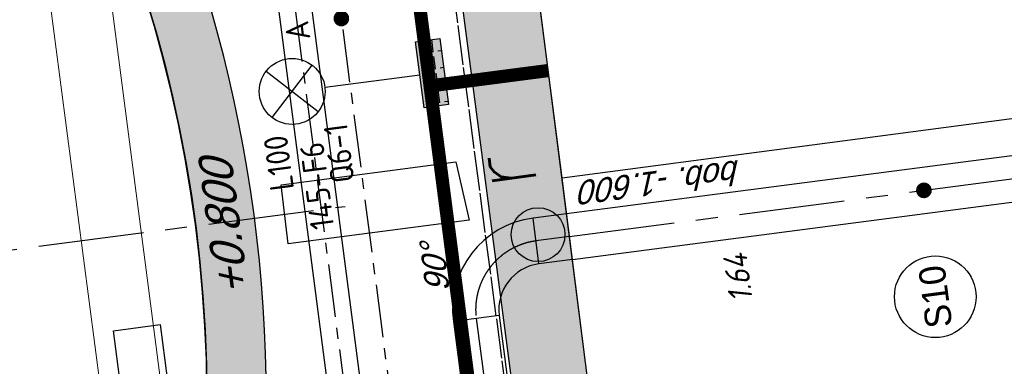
# Model space of a CAD drawing. Extents: x 117893332 to 118394757, y 454959407 to 455669244.
# Tile 223 of 256: x 118208155 to 118223082, y 455283464 to 455288714. Entities that reach past the tile are written whole.
import ezdxf
from ezdxf.enums import TextEntityAlignment as Align

# ---------------------------------------------------------------- set-up
doc = ezdxf.new("R2010")
doc.units = 0
doc.header["$LTSCALE"] = 200
for name, pattern in [('DASHED', [19.049999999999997, 12.7, -6.35]), ('Tauw_L_Center1', [13, 8, -1.67, 1.66, -1.67]), ('Tauw_L_Center2', [6.4990000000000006, 4, -0.833, 0.833, -0.833]), ('TAUW_OPSLUITBAND_mm', [3.2, 3, -0.2]), ('Tauw_Stramien', [13, 8, -1.67, 1.66, -1.67])]:
    doc.linetypes.add(name, pattern=pattern)
doc.layers.get('0').update_dxf_attribs({"linetype": 'CONTINUOUS'})
for name, color, linetype in [('EL6312--', 6, 'CONTINUOUS'), ('EL_N_A_EB00----REVISIE~-_-----', 1, 'CONTINUOUS'), ('GRAAFWERKZAAMHEDEN', 6, 'CONTINUOUS'), ('KABELLOOP', 6, 'CONTINUOUS'), ('LEIDINGLOOP', 6, 'CONTINUOUS'), ('TOPOD28', 6, 'CONTINUOUS'), ('ZU_B_-_MB0090--MAAIVELD_DUN~-_001--', 1, 'CONTINUOUS'), ('ZU_B_D_EB00----ONDERDEEL~-_-----', 7, 'CONTINUOUS'), ('ZU_B_N_MB00X---ALG_Stramien~-_-----', 6, 'Tauw_Stramien'), ('ZU_N_-_AL999---LS_gvk700_vgr05__18_^200~B_-----', 7, 'CONTINUOUS'), ('ZU_N_-_AL999---LS_gvk700_vgr05__18_^200~N_-----', 7, 'CONTINUOUS'), ('ZU_N_-_AL999---LS_gvk700_vgr05__20_^200~M_-----', 7, 'CONTINUOUS'), ('ZU_N_-_DX1AMA--_maatvoering_ANG__18_^200', 7, 'CONTINUOUS'), ('ZU_N_-_EL999---LR_pvc160_sdr34~H_-----', 2, 'Tauw_L_Center2'), ('ZU_N_-_EL999---LS_GVK500_pgr05~H_-----', 2, 'Tauw_L_Center2'), ('ZU_N_-_EL999---LS_GVK500_pgr05~W_-----', 2, 'CONTINUOUS'), ('ZU_N_-_EL999---LS_gvk700_vgr05~H_-----', 2, 'Tauw_L_Center1'), ('ZU_N_-_EL999---LS_gvk700_vgr05~W_-----', 2, 'CONTINUOUS'), ('ZU_N_-_ML999---LR_pvc200_sdr34__20_^200~M_-----', 7, 'CONTINUOUS'), ('ZU_N_-_ML999---LS_gvk700_vgr05__20_^200~M_-----', 7, 'CONTINUOUS'), ('ZU_N_-_TVRH----tekst__25_^200~-_-----', 253, 'CONTINUOUS'), ('ZU_N_A_EV00----_Opsluitband_100x200~Z_-----', 253, 'TAUW_OPSLUITBAND_mm'), ('ZU_N_A_EV02----_kant verharding ov betontegels-halfsteensverband~k_-----', 253, 'CONTINUOUS'), ('ZU_N_A_HV01----_arcering verharding gv asfalt~v_-----', 253, 'CONTINUOUS'), ('ZU_N_A_HV01----_arcering verharding ov grind~v_-----', 253, 'CONTINUOUS'), ('ZU_N_A_HV02----_arcering verharding ov betonstraatsteen-halfsteensverband~v_-----', 253, 'CONTINUOUS'), ('ZU_N_A_HV02----molgoot ov betonstraatsteen~v_-----', 253, 'CONTINUOUS')]:
    doc.layers.add(name, color=color, linetype=linetype)
doc.layers.add('INFO', color=6, linetype='CONTINUOUS', plot=False)
doc.layers.add('ZU_N_-_DX1AMA--_maatvoering_LIN__18_^200', color=7, linetype='CONTINUOUS', lineweight=18)
doc.styles.add('BURO-018', font='Isocp.shx', dxfattribs={"height": 360})
doc.styles.add('BURO-025', font='Isocp.shx', dxfattribs={"height": 500})
doc.styles.add('ISO', font='ISO')
doc.styles.add('ROMANS', font='romans')
doc.styles.add('TAUW-ISOCP', font='tcb_isocp.shx')
doc.styles.add('tcb_isocp', font='tcb_isocp.shx')
doc.dimstyles.new('tzu18-dot_^200', dxfattribs={"dimscale": 200, "dimtxt": 1.8, "dimasz": 3, "dimexe": 2, "dimexo": 0, "dimgap": 0.5, "dimtad": 1, "dimdec": 0, "dimzin": 0, "dimdsep": 46, "dimtxsty": 'TAUW-ISOCP', "dimblk": 'DOTSMALL', "dimcen": 2, "dimdle": 1.5, "dimclre": 8, "dimadec": 0, "dimazin": 0, "dimtp": 1, "dimtm": 1, "dimtfac": 1, "dimtix": 1, "dimtmove": 1, "dimatfit": 3, "dimldrblk": 'DOTSMALL', "dimfxl": 1, "dimtvp": 0.5, "dimtolj": 1, "dimtzin": 0, "dimlwd": -1, "dimlwe": 5, "dimarcsym": 0})

# ---------------------------------------------------------------- blocks, each defined once
blk = doc.blocks.new('81')
at = {"linetype": 'Continuous'}
blk.add_circle((0, 0), 0.4078096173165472, dxfattribs=at)
at = {"linetype": 'Continuous', "style": 'ROMANS'}
blk.add_text('r', height=1, dxfattribs=at).set_placement((0.730810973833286, -0.08593690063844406))
blk = doc.blocks.new('*D260')
at = {"layer": 'ZU_N_-_DX1AMA--_maatvoering_ANG__18_^200', "transparency": 16777216}
for start, end in [(81.44579739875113, 94.4721517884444), (55.36741433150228, 71.19797776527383)]:
    blk.add_arc((118197478.4223946, 455230764.0291032), 8397.721269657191, start, end, dxfattribs=at)
for points in [[(118196831.0725284, 455239064.5696213), (118196816.1553243, 455239207.794888), (118196393.9381263, 455239091.4306424)], [(118202293.3751332, 455237731.9562287), (118202208.5177236, 455237615.6152641), (118202599.9693222, 455237419.2135177)]]:
    blk.add_solid(points, dxfattribs=at)
at = {"layer": 'ZU_N_-_DX1AMA--_maatvoering_ANG__18_^200', "transparency": 16777216, "insert": (118199464.2062405, 455238923.5869981), "char_height": 360, "attachment_point": 5, "rotation": 346.3218875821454, "style": 'TAUW-ISOCP'}
blk.add_mtext('\\A1;45.00°', dxfattribs=at)
blk = doc.blocks.new('_DotSmall')
at = {"color": 0, "linetype": 'ByBlock', "const_width": 0.5}
blk.add_lwpolyline([(-0.0625, 0, 1), (0.0625, 0, 1)], format="xyb", close=True, dxfattribs=at)
blk = doc.blocks.new('*D264')
at = {"layer": 'ZU_N_-_DX1AMA--_maatvoering_LIN__18_^200', "color": 0, "transparency": 16777216}
blk.add_line((118214687.395507, 455249478.3887108), (118199375.6304438, 455367110.2155476), dxfattribs=at)
at = {"layer": 'ZU_N_-_DX1AMA--_maatvoering_LIN__18_^200', "color": 8, "lineweight": 5, "transparency": 16777216}
for p, q in [((118199860.5893249, 455366870.8102841), (118199017.7000448, 455366761.0940365)), ((118213607.3584295, 455249640.3345164), (118215045.325906, 455249827.5102218))]:
    blk.add_line(p, q, dxfattribs=at)
at = {"layer": 'ZU_N_-_DX1AMA--_maatvoering_LIN__18_^200', "color": 0, "transparency": 16777216, "xscale": 600, "yscale": 600, "zscale": 600}
for p, rotation in [((118199414.3538255, 455366812.7252121), 97.41631319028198), ((118214648.6721253, 455249775.8790463), 277.416313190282)]:
    blk.add_blockref('_DotSmall', p, dxfattribs=dict(at, rotation=rotation))
at = {"layer": 'ZU_N_-_DX1AMA--_maatvoering_LIN__18_^200', "color": 0, "transparency": 16777216, "insert": (118211935.318107, 455268451.5715182), "char_height": 360, "attachment_point": 5, "rotation": 97.41631319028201, "style": 'TAUW-ISOCP'}
blk.add_mtext('\\A1;118024', dxfattribs=at)
blk = doc.blocks.new('*D265')
at = {"layer": 'ZU_N_-_DX1AMA--_maatvoering_LIN__18_^200', "color": 0, "transparency": 16777216}
blk.add_line((118213544.9120283, 455251127.9810395), (118198463.3267481, 455366991.4638439), dxfattribs=at)
at = {"layer": 'ZU_N_-_DX1AMA--_maatvoering_LIN__18_^200', "color": 8, "lineweight": 5, "transparency": 16777216}
for p, q in [((118198948.2856293, 455366752.0585803), (118198105.3963491, 455366642.3423328)), ((118211639.7013319, 455251182.5165895), (118213902.8424273, 455251477.1025505))]:
    blk.add_line(p, q, dxfattribs=at)
at = {"layer": 'ZU_N_-_DX1AMA--_maatvoering_LIN__18_^200', "color": 0, "transparency": 16777216, "xscale": 600, "yscale": 600, "zscale": 600}
for p, rotation in [((118198502.0501298, 455366693.9735084), 97.41631319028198), ((118213506.1886466, 455251425.471375), 277.416313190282)]:
    blk.add_blockref('_DotSmall', p, dxfattribs=dict(at, rotation=rotation))
at = {"layer": 'ZU_N_-_DX1AMA--_maatvoering_LIN__18_^200', "color": 0, "transparency": 16777216, "insert": (118211029.0314439, 455268286.5942804), "char_height": 360, "attachment_point": 5, "rotation": 97.41631319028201, "style": 'TAUW-ISOCP'}
blk.add_mtext('\\A1;116241', dxfattribs=at)
blk = doc.blocks.new('E00525')
at = {"linetype": 'ByBlock'}
h = blk.add_hatch(dxfattribs=at)
h.set_pattern_fill('ANGLE', color=0, scale=0.18438609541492, style=0)
h.set_pattern_definition([(360, (-37.67331033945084, -34.01927211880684), (5.551115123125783e-17, 1.287936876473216), [0.9366813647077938, -0.3512555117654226]), (90, (-37.67331033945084, -34.01927211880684), (-1.287936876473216, 1.387778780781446e-16), [0.9366813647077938, -0.3512555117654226])])
edge = h.paths.add_edge_path()
edge.add_line((-2.522521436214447, 2.863310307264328), (2.522521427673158, 2.863310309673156))
edge.add_line((2.522521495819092, 2.863310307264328), (2.522521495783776, 1.000000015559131))
edge.add_line((2.522521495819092, 1.000000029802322), (-2.522521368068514, 1.000000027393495))
edge.add_line((-2.522521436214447, 1), (-2.522521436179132, 2.863310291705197))
h = blk.add_hatch(color=0, dxfattribs=at)
edge = h.paths.add_edge_path()
edge.add_line((-2.522521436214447, 2.863310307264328), (2.522521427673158, 2.863310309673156))
edge.add_line((2.522521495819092, 2.863310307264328), (2.522521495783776, 1.000000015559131))
edge.add_line((2.522521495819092, 1.000000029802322), (-2.522521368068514, 1.000000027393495))
edge.add_line((-2.522521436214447, 1), (-2.522521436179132, 2.863310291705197))
at = {"color": 0, "linetype": 'ByBlock'}
for p, q in [((1.767766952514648, 14.38605433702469), (-1.767766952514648, 10.85052043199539)), ((-1.767766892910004, 14.38605433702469), (1.767767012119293, 10.85052046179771)), ((5.960464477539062e-08, 10.0973382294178), (1.192092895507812e-07, 2.863310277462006))]:
    blk.add_line(p, q, dxfattribs=at)
blk.add_lwpolyline([(-2.522521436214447, 2.863310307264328), (2.522521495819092, 2.863310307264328), (2.522521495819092, 1.000000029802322), (-2.522521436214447, 1)], close=True, dxfattribs=at)
blk.add_circle((0, 12.61828738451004), 2.500000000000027, dxfattribs=at)
at = {"color": 0, "linetype": 'ByBlock', "style": 'BURO-018'}
for tag, p in [('E_GKAST', (5.960464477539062e-08, 20.61828738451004)), ('E_GROEP', (5.960464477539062e-08, 17.61828738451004)), ('E_SGROEP', (4.500000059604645, 17.61828738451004)), ('E_ARMCODE', (0, 12.61828738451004)), ('E_SLET', (4.500000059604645, 11.61828738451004))]:
    blk.add_attdef(tag, text='', height=1.8, dxfattribs=at).set_placement(p, align=Align.MIDDLE)
blk = doc.blocks.new('A$C051E189E')
at = {"layer": 'LEIDINGLOOP', "linetype": 'DASHED', "const_width": 200}
for points in [[(121473.4475425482, -29104.60709685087), (75382.6683382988, -29104.62439984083), (75382.6683382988, -11142.43978345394), (74473.44061136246, -11142.44013485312)], [(100327.7490159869, -30911.94260561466), (100327.7483374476, -29104.61503517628)]]:
    blk.add_lwpolyline(points, dxfattribs=at)
at = {"layer": 'EL6312--'}
ref = blk.add_blockref('E00525', (100515.0455378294, -29544.6266464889), dxfattribs=dict(at, xscale=200, yscale=200, zscale=200, rotation=2.214647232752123e-05))
ref.add_attrib('E_SGROEP', 'Q6-1', dxfattribs={"layer": '0', "color": 1, "linetype": 'ByBlock', "height": 360, "rotation": 2.219811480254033e-05, "style": 'BURO-018'}).set_placement((99492.45742201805, -27604.46658828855), align=Align.MIDDLE)
ref.add_attrib('E_GKAST', 'L100', dxfattribs={"layer": '0', "color": 1, "linetype": 'ByBlock', "height": 360, "rotation": 2.219811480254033e-05, "style": 'BURO-018'}).set_placement((99465.5313142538, -26678.25586694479), align=Align.MIDDLE)
ref.add_attrib('E_GROEP', '145-F6', dxfattribs={"layer": '0', "color": 1, "linetype": 'ByBlock', "height": 360, "rotation": 2.219811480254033e-05, "style": 'BURO-018'}).set_placement((99047.78981655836, -27209.6259778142), align=Align.MIDDLE)
ref.add_attrib('E_SLET', 'A', dxfattribs={"layer": '0', "color": 1, "linetype": 'ByBlock', "height": 360, "rotation": 2.219811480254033e-05, "style": 'BURO-018'}).set_placement((101415.0446516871, -27220.96882170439), align=Align.MIDDLE)
blk = doc.blocks.new('A$C6DFC50BF')
at = {"layer": 'GRAAFWERKZAAMHEDEN'}
blk.add_lwpolyline([(89848.62029486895, -23864.71536949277), (97271.80222290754, -23864.71536952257), (97271.80222290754, -24578.40644860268), (89848.62029492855, -24578.40644860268)], close=True, dxfattribs=at)
at = {"layer": 'KABELLOOP', "linetype": 'DASHED', "const_width": 200}
for points in [[(121473.4475425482, -29104.60709685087), (75382.6683382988, -29104.62439984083), (75382.6683382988, -11142.43978345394), (74473.44061136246, -11142.44013485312)], [(100327.7490159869, -30911.94260561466), (100327.7483374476, -29104.61503517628)]]:
    blk.add_lwpolyline(points, dxfattribs=at)
at = {"layer": 'GRAAFWERKZAAMHEDEN', "color": 2, "style": 'BURO-025'}
blk.add_text('SLEUFBREEDTE=600mm', height=500, rotation=359.9837082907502, dxfattribs=at).set_placement((89882.65364342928, -24474.37091296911))

msp = doc.modelspace()

# ---------------------------------------------------------------- hatches: boundary and pattern name
at = {"layer": 'ZU_N_A_HV01----_arcering verharding gv asfalt~v_-----'}
h = msp.add_hatch(dxfattribs=at)
h.set_pattern_fill('ASFALT', color=256, scale=3000)
h.set_pattern_definition([(157.416313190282, (118248804.6750337, 455213277.5848131), (-144.0121693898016, -346.2448484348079), []), (217.416313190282, (118248804.6750337, 455213277.5848131), (227.8507499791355, -297.8406213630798), [])])
h.paths.add_polyline_path([(118253562.4644317, 455173882.7550641, -0.413670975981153), (118245855.7562277, 455163886.7559816), (118232779.448046, 455162183.4266028, -0.2396013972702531), (118226539.3488066, 455164396.4313046), (118222931.5859316, 455163926.7441258), (118222383.7487684, 455168135.4742161), (118218106.8741981, 455167574.5760993), (118214434.7360406, 455164219.5352659), (118215506.4412013, 455155986.2169401), (118286398.3345948, 455165213.991818), (118285827.6629735, 455169598.1464381), (118269443.6465182, 455167465.4905022, -0.4142135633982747), (118257765.8233637, 455176453.3294046), (118256227.8597453, 455188268.6539, -0.4142135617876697), (118265215.698611, 455199946.4769887), (118292266.1138908, 455203467.5444995), (118291600.0729585, 455208584.3784367), (118288512.0832502, 455208182.4244898, -0.4142135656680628), (118286360.315439, 455209838.5329916), (118282082.5253519, 455242702.4295251), (118277103.5895731, 455242054.3371087, -0.4142135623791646), (118269661.0073064, 455247782.5220213), (118267518.7053234, 455264240.6439259), (118262945.7468947, 455263645.3963049), (118267639.6027709, 455227475.8892438), (118267223.0791646, 455227421.9624292), (118267223.0953798, 455227421.8374796), (118252708.3945412, 455225558.9908816), (118252749.7655286, 455225241.1604559), (118251437.4330616, 455225070.8540304), (118250715.0444016, 455230620.5667782), (118243327.2569473, 455287376.853917), (118243629.7457429, 455287416.2279319), (118243124.354806, 455290872.4482069), (118240928.7488096, 455307740.0890951, -0.4142135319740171), (118245603.8051835, 455313814.3496923), (118274546.4505115, 455317581.7228291), (118274030.151141, 455321548.2621741), (118245583.3097502, 455317845.426291, -0.4142135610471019), (118239509.0486006, 455322520.4825709), (118233549.7710685, 455368302.3163094, 0.4142135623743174), (118222813.3463366, 455376565.6076621), (118207809.9167748, 455374612.6583502, 0.4142135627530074), (118199546.6254238, 455363876.233606), (118205505.9032047, 455318094.3984217, -0.4142123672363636), (118200830.8688669, 455312020.1400964), (118163460.5556403, 455307155.6086541), (118165370.8677974, 455292480.2047596), (118168069.5899988, 455292831.4889433), (118168020.6380423, 455293207.5597649, -0.4142128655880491), (118177008.4523232, 455304885.379675), (118193278.4294503, 455307003.2308075, -0.1343417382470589), (118196112.2678289, 455306610.6909133), (118204322.7715568, 455303093.5020068), (118205538.0756343, 455305921.5248985, -0.2648123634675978), (118209818.1357149, 455309156.2414026), (118230144.221444, 455311802.0275834, -0.4142136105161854), (118236218.4835087, 455307126.9714311), (118240860.0830218, 455271468.1296604, -0.4142135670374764), (118236185.026669, 455265393.868468), (118214172.9505057, 455262528.6259582), (118214897.7231318, 455256960.5985169, -0.4142135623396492), (118212810.3363711, 455254248.4745319), (118211683.2549989, 455254101.7658931), (118212034.0112402, 455251407.0995864), (118215577.2140856, 455248630.0588531), (118219142.1158661, 455249094.050086), (118218436.6095952, 455254511.7740204, -0.4142294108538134), (118220523.9794215, 455257224.0278775), (118236969.7760967, 455259364.7257031, -0.4142130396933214), (118243044.0360546, 455254689.6790598), (118246252.6892428, 455230039.716037)])
h.paths.add_polyline_path([(118261528.7105488, 455214269.2460867, -0.4142135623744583), (118263616.0973097, 455216981.3700716), (118275257.8857749, 455218496.745074, -0.414213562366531), (118277970.0097599, 455216409.3583131), (118278976.6705481, 455208675.7399464, -0.4142135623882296), (118276889.283787, 455205963.6159614), (118274097.8328038, 455205600.2615634, -0.4142135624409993), (118272506.4212083, 455206825.0918127), (118272485.2704835, 455206987.5811397), (118269242.6258282, 455206565.4962798), (118269263.7765531, 455206403.0069523, -0.4142135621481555), (118268038.9463059, 455204811.595358), (118265247.4953238, 455204448.240958, -0.4142135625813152), (118262535.371337, 455206535.6277188)], flags=16)
h.paths.add_polyline_path([(118241537.8751546, 455300913.520497), (118240100.0229776, 455300726.2209592), (118239912.72344, 455302164.0731364), (118241350.575617, 455302351.3726742)], flags=16)
h.paths.add_polyline_path([(118240440.7304615, 455309039.881115), (118239002.8782845, 455308852.5815772), (118238815.5787469, 455310290.4337544), (118240253.430924, 455310477.7332923)], flags=16)
h.paths.add_polyline_path([(118229627.9109464, 455315768.5622057), (118215546.7017315, 455313935.6554853, -0.4142135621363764), (118209472.4405793, 455318610.7117853), (118204138.0194814, 455359592.1202821, -0.4142394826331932), (118213125.739277, 455371270.8578054), (118217290.6037433, 455371812.9851407, -0.4142135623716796), (118228968.4268994, 455362825.1463385), (118234302.9672465, 455321842.823391, -0.4142135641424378)], flags=16)
h.paths.add_polyline_path([(118229573.6982125, 455316185.0486755), (118215492.4889975, 455314352.1419551, -0.4142135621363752), (118209888.927049, 455318664.9245196), (118204554.5035642, 455359646.3513534, -0.4142400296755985), (118213179.9520113, 455370854.3713357), (118217344.8164798, 455371396.4986713, -0.4142135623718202), (118228551.94043, 455362770.933602), (118233886.4807771, 455321788.6106545, -0.4142135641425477)], flags=0)
h.paths.add_polyline_path([(118232786.1213894, 455366810.1098367), (118231546.5936505, 455366648.6447184), (118231359.294113, 455368086.4968955), (118232598.8218518, 455368247.9620139)], flags=0)
at = {"layer": 'ZU_N_A_HV01----_arcering verharding ov grind~v_-----'}
h = msp.add_hatch(dxfattribs=at)
h.set_pattern_fill('BETONTEGELSHALF', color=256, scale=1200, angle=-1.272221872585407e-14)
h.set_pattern_definition([(97.41631319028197, (118248804.6750337, 455213277.5848131), (-356.9884025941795, -46.46805798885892), [359.9999999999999, 0]), (187.416313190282, (118248804.6750337, 455213277.5848131), (-46.4680579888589, 356.9884025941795), [360, -360]), (187.416313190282, (118248424.4526021, 455213409.6109564), (-46.4680579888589, 356.9884025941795), [360, -360]), (97.41631319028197, (118248626.1808324, 455213254.3507841), (-356.9884025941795, -46.46805798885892), [359.9999999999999, 0])])
h.paths.add_polyline_path([(118200801.9615175, 455302420.88032), (118198511.6281368, 455303421.6205487), (118199145.9065078, 455304854.2322896), (118198306.6157075, 455305213.7649494), (118197382.3708734, 455303095.1089246, 0.4192254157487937), (118170441.839016, 455289326.5999028), (118168557.7335578, 455289081.3518189), (118169614.471799, 455280963.0160623), (118170454.8091771, 455281078.3150754, -53.72920872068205), (118170651.4084765, 455279579.4188662), (118169809.2938915, 455279466.3056211), (118169870.2272458, 455278998.1883432, 0.3918790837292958), (118192972.3803732, 455261879.8769965, 0.07468228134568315), (118199066.6330224, 455263483.9611459), (118200598.7461937, 455251713.582583, 0.07494301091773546), (118194298.7892877, 455251694.8114828, 0.1709835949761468), (118181916.0576355, 455245069.6703822), (118180796.6019252, 455245862.3819072), (118180020.7931575, 455244852.2205306), (118178738.244072, 455243182.2451404), (118179783.2744071, 455242311.6455807, 0.4135180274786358), (118185962.2987214, 455213106.9511361, 0.1098393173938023), (118194551.0267726, 455209880.7675468), (118195081.2769297, 455205807.1487063), (118193855.9284048, 455205647.6489412), (118193809.7130155, 455205117.1230389, 0.3611198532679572), (118177310.2531725, 455183679.5142463), (118176809.2365424, 455183499.0262088), (118177283.4726309, 455179855.7324923), (118177813.9985333, 455179809.517103, 0.361119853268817), (118199251.6073259, 455163310.05726), (118199432.0953635, 455162809.0406299), (118203075.3890799, 455163283.2767184), (118203121.6044692, 455163813.8026208, 0.361119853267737), (118219621.0643122, 455185251.4114133), (118220122.0809423, 455185431.8994509), (118219647.8448538, 455189075.1931673), (118219117.3189514, 455189121.4085566, 0.3611198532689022), (118197679.7101588, 455205620.8683997), (118197499.2221212, 455206121.8850298), (118196271.2376513, 455205962.0421522), (118195779.0112249, 455209743.54569, 0.04715110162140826), (118199755.8306789, 455209792.0091508, 0.3598318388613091), (118218572.6686603, 455229059.5411497, 0.3785073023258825), (118201837.6150388, 455251492.7467984), (118201348.8822944, 455255247.4103088), (118201348.8765511, 455255247.4095612), (118200697.0387031, 455260255.1642896), (118200207.5412539, 455264015.7026049, 0.5816596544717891), (118202099.9536638, 455300845.3990172), (118203062.93471, 455303176.268477), (118201413.0844689, 455303897.0125543)])
h.paths.add_polyline_path([(118217422.5130355, 455234392.4379393), (118217614.8001051, 455234374.6234192), (118217870.5855044, 455232375.188509), (118217704.8874014, 455232307.2452726, -0.3827550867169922), (118201191.5227885, 455210894.1426706), (118201189.1918006, 455210733.2200394), (118199169.9529126, 455210456.34753), (118199070.4574067, 455210630.6461625, -0.3827126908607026), (118177563.836284, 455227173.4300924), (118177396.8176342, 455227173.2270989), (118177112.5722317, 455229235.579212), (118177280.0296053, 455229303.7763448, -0.1750200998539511), (118180975.6038518, 455242489.7279065), (118179978.8931968, 455243320.0730526), (118180983.0474233, 455244627.5573938), (118182048.3766465, 455243873.1740402, -0.1731811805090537), (118193877.7725087, 455250727.860733), (118193890.3602364, 455250849.6971092), (118196004.4987966, 455251154.982126), (118196021.3845633, 455251034.8393739, -0.3835887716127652)], flags=16)
h.paths.add_polyline_path([(118196897.7619909, 455205136.0023468), (118197059.6418119, 455204686.6402535, -0.379476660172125), (118218372.956548, 455188282.8433556), (118218848.785524, 455188241.3927473), (118219136.1982591, 455186033.3595814), (118218686.8361658, 455185871.4797605, -0.3794766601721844), (118202283.039268, 455164558.1650243), (118202241.5886596, 455164082.3360484), (118200033.5554938, 455163794.9233133), (118199871.6756728, 455164244.2854065, -0.3794766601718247), (118178558.3609367, 455180648.0823044), (118178082.5319607, 455180689.5329127), (118177795.1192256, 455182897.5660786), (118178244.4813189, 455183059.4458995, -0.3794766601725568), (118194648.2782167, 455204372.7606357), (118194689.728825, 455204848.5896116)], flags=16)
at = {"layer": 'ZU_N_A_HV02----_arcering verharding ov betonstraatsteen-halfsteensverband~v_-----'}
h = msp.add_hatch(dxfattribs=at)
h.set_pattern_fill('TEGELS', color=256, scale=1200, angle=-1.272221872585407e-14)
h.set_pattern_definition([(97.41631319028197, (118248804.6750337, 455213277.5848131), (-297.4903354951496, -38.72338165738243), []), (187.416313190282, (118248804.6750337, 455213277.5848131), (38.72338165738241, -297.4903354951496), [300, -300]), (187.416313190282, (118248785.3133429, 455213426.3299809), (38.72338165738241, -297.4903354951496), [-300, 300])])
h.paths.add_polyline_path([(118216371.9436715, 455286354.3192523), (118215418.7409684, 455293818.7160056), (118215220.7025265, 455293819.1460857), (118214914.0040253, 455296191.954051), (118215118.8506897, 455296224.3009288), (118214456.0895389, 455301208.2090787), (118214248.6828105, 455302783.6720874), (118214091.6945084, 455303971.363997), (118232951.4120048, 455306476.8617641), (118235681.0706349, 455306839.6808314), (118235653.2523001, 455307053.3937117, 0.03539766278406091), (118235516.8561835, 455307725.5496247), (118223451.1374577, 455306122.6654699), (118212784.8124685, 455304705.6530756), (118216162.1975987, 455279060.980661), (118211404.1775998, 455278441.644157, -0.01136584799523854), (118211177.028191, 455277504.4843236), (118216280.2734255, 455278168.7577111), (118217672.3854251, 455267773.4131929), (118218211.8294838, 455263629.162681), (118219104.3004915, 455263745.3328164), (118218584.0882552, 455267741.8358685), (118229486.6127929, 455269160.9832101), (118231570.9436077, 455269432.2939991), (118231570.9436105, 455269432.2939778), (118231670.9900786, 455268663.692268), (118237224.1431705, 455269386.5287467), (118237124.0966993, 455270155.1304804), (118240331.4661679, 455270572.6236777, 0.04248617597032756), (118240294.8513848, 455271394.5552323), (118240284.4969854, 455271474.102356), (118236115.4554667, 455270931.431329), (118236215.5019272, 455270162.8296788), (118232447.2910108, 455269672.3335111), (118232347.2445505, 455270440.9351615), (118228124.1980691, 455269891.2344782), (118218692.8700216, 455268663.5881587), (118217662.8318288, 455276446.9231518), (118217430.5743901, 455276454.3003553), (118217117.0679131, 455278835.9379659), (118217325.1463746, 455278889.9224989)])
at = {"layer": 'ZU_N_A_HV02----molgoot ov betonstraatsteen~v_-----'}
h = msp.add_hatch(dxfattribs=at)
h.set_pattern_fill('BRICK', color=256, scale=33.07086, angle=-1.272221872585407e-14)
h.set_pattern_definition([(97.41631319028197, (118248804.6750337, 455213277.5848131), (-208.2431961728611, -27.10636212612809), []), (187.416313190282, (118248804.6750337, 455213277.5848131), (54.21272425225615, -416.4863923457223), [209.999961, -209.999961]), (187.416313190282, (118248777.5686716, 455213485.8280093), (54.21272425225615, -416.4863923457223), [-209.999961, 209.999961])])
h.paths.add_polyline_path([(118236130.8139392, 455265810.3549383), (118213702.2513011, 455262890.899698), (118213756.4640354, 455262474.4132282), (118214481.2366621, 455256906.3857827, -0.4142135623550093), (118212756.1236366, 455254664.9610016), (118211212.5557949, 455254464.0396285), (118211639.701332, 455251182.5165892), (118215456.7662472, 455248190.8321688), (118219612.8361661, 455248731.8037606), (118218853.0924128, 455254566.0083225, -0.4142295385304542), (118220578.1913303, 455256807.5413003), (118237024.0330728, 455258948.2449923, -0.4142135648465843), (118242627.5950311, 455254635.4624813), (118245836.2027732, 455229985.5033018), (118253115.1089609, 455174065.6917914, -0.4217249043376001), (118245799.5223966, 455164302.9789468), (118232725.1971481, 455162599.9081029, -0.2477245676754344), (118226700.8242866, 455164840.9923619), (118223293.5470863, 455164399.8447171), (118222745.9989425, 455168606.3544288), (118217921.2696704, 455167973.9016491), (118213990.0282083, 455164382.1316596), (118215144.1674659, 455155515.5177361), (118286452.5473291, 455164797.5053483), (118286398.3345948, 455165213.991818), (118215506.4412013, 455155986.2169401), (118214434.7360406, 455164219.5352659), (118218106.8741981, 455167574.5760993), (118222383.7487684, 455168135.4742161), (118222931.5859316, 455163926.7441258), (118226539.3488066, 455164396.4313046, 0.2396013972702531), (118232779.448046, 455162183.4266028), (118245855.7562277, 455163886.7559816, 0.4136709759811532), (118253562.4644317, 455173882.7550641), (118246252.6892428, 455230039.716037), (118243044.0360546, 455254689.6790598, 0.4142130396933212), (118236969.7760967, 455259364.7257031), (118220523.9794215, 455257224.0278775, 0.414229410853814), (118218436.6095952, 455254511.7740204), (118219142.1158661, 455249094.050086), (118215577.2140856, 455248630.0588531), (118212034.0112402, 455251407.0995864), (118211683.2549989, 455254101.7658931), (118212810.3363711, 455254248.4745319, 0.4142135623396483), (118214897.7231318, 455256960.5985169), (118214172.9505057, 455262528.6259582), (118236185.026669, 455265393.868468, 0.4142135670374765), (118240860.0830218, 455271468.1296604), (118236218.4835087, 455307126.9714311, 0.4142136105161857), (118230144.221444, 455311802.0275834), (118209818.1357149, 455309156.2414026, 0.2648123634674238), (118205538.0756343, 455305921.5248985), (118204322.7715568, 455303093.5020068), (118196112.2678289, 455306610.6909133, 0.1343417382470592), (118193278.4294503, 455307003.2308075), (118177008.4523232, 455304885.379675, 0.4142128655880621), (118168020.6380423, 455293207.5597649), (118168069.5899988, 455292831.4889433), (118168486.0764684, 455292885.7016779), (118168437.1245119, 455293261.7724997, -0.4142128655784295), (118177062.6660484, 455304468.8933343), (118193332.6431336, 455306586.7444612, -0.1343417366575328), (118195946.8851516, 455306224.6227999), (118199133.4112065, 455304859.5891468), (118204543.5389405, 455302542.0162089), (118205924.3779531, 455305755.5830221, -0.2648230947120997), (118209872.8562951, 455308739.8174797), (118222172.9640686, 455310340.868138), (118230198.421261, 455311385.5394321, -0.4142143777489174), (118235801.9970393, 455307072.7586945), (118240443.5965525, 455271413.9169239, -0.4142135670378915)])

# ---------------------------------------------------------------- linework, layer by layer
at = {"layer": 'INFO'}
msp.add_lwpolyline([(118212223.2085402, 455285320.5252892), (118212119.1310797, 455286214.5703625), (118214767.5702158, 455286559.3093581), (118214968.395721, 455285677.8576736)], close=True, dxfattribs=at)
at = {"layer": 'ZU_B_D_EB00----ONDERDEEL~-_-----'}
msp.add_line((118233019.1615297, 455288506.805622), (118216377.3746837, 455286311.7897568), dxfattribs=at)
msp.add_lwpolyline([(118237555.5261166, 455271118.8807978), (118218692.8700216, 455268663.5881587), (118217662.8318288, 455276446.9231518), (118217430.5743901, 455276454.3003553), (118217117.0679131, 455278835.9379659), (118217325.1463746, 455278889.9224989), (118215418.7409684, 455293818.7160056), (118215220.7025265, 455293819.1460857), (118214914.0040253, 455296191.954051), (118215118.8506897, 455296224.3009288), (118214456.0895389, 455301208.2090787)], dxfattribs=at)
msp.add_circle((118190679.7613379, 455282968.7333986), 20313.1083624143, dxfattribs=at)
at = {"layer": 'ZU_B_N_MB00X---ALG_Stramien~-_-----'}
msp.add_line((118167193.1346676, 455279910.0509246), (118213089.1083817, 455285887.1208717), dxfattribs=at)
at = {"layer": 'ZU_N_-_EL999---LR_pvc160_sdr34~H_-----'}
msp.add_lwpolyline([(118210033.9582928, 455311763.9402623), (118216624.3792267, 455261133.3793261)], dxfattribs=at)
at = {"layer": 'ZU_N_-_EL999---LS_GVK500_pgr05~H_-----'}
msp.add_lwpolyline([(118201688.515687, 455260384.2217314), (118201582.9094454, 455261195.1376703, -0.1989123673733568), (118201732.2529286, 455261749.3951873), (118213632.9523124, 455277213.8854532, 0.1989123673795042), (118213782.2957956, 455277768.1429703), (118210698.636705, 455301446.5569453, 0.4142135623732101), (118209858.0617289, 455302093.4214671), (118205207.3264502, 455301487.7524332, 0.1989206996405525), (118204709.7907474, 455301201.4159179), (118203067.593801, 455299067.304087)], format="xyb", dxfattribs=at)
at = {"layer": 'ZU_N_-_EL999---LS_GVK500_pgr05~W_-----'}
for points in [[(118201936.4243003, 455260416.4912162), (118201830.8160284, 455261227.4227461, -0.1989123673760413), (118201930.3783505, 455261596.9277574), (118213831.0777342, 455277061.4180232, 0.1989123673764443), (118214030.2023786, 455277800.428046), (118210946.543288, 455301478.8420211, 0.4142135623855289), (118209825.7766532, 455302341.3280501), (118205175.0413745, 455301735.6590163, 0.1989206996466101), (118204511.6604374, 455301353.8769958), (118202868.525251, 455299218.5458781)], [(118201440.5885396, 455260351.949834), (118201335.0028624, 455261162.8525946, -0.1989123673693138), (118201534.1275067, 455261901.8626173), (118213434.8268904, 455277366.3528831, 0.198912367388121), (118213534.3892126, 455277735.8578945), (118210450.730122, 455301414.2718697, 0.4142135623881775), (118209890.3468046, 455301845.5148841), (118205239.6115259, 455301239.8458502, 0.1989206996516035), (118204907.9210574, 455301048.9548401), (118203264.7858922, 455298913.6237499)]]:
    msp.add_lwpolyline(points, format="xyb", dxfattribs=at)
at = {"layer": 'ZU_N_-_EL999---LS_gvk700_vgr05~H_-----'}
msp.add_lwpolyline([(118216490.112464, 455285428.956002), (118233137.543318, 455287598.3861034)], dxfattribs=at)
msp.add_lwpolyline([(118216490.112464, 455285428.9560019), (118215982.5411643, 455285362.8545791, 0.4142135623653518), (118215076.9308338, 455284186.0496126), (118216164.125503, 455275837.8357892, -0.1989123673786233), (118215955.0446265, 455275061.8752654), (118208960.2790534, 455265972.4528181, 0.198912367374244), (118208751.1981769, 455265196.4922943), (118209068.8619318, 455262757.2557657), (118209249.7284048, 455261368.4410183)], format="xyb", dxfattribs=at)
at = {"layer": 'ZU_N_-_EL999---LS_gvk700_vgr05~W_-----', "linetype": 'Continuous'}
for p, q in [((118216027.7402703, 455285015.785363), (118215937.3420583, 455285709.9237954)), ((118215424.00005, 455284231.2487186), (118214729.8616177, 455284140.8505065))]:
    msp.add_line(p, q, dxfattribs=at)
at = {"layer": 'ZU_N_-_EL999---LS_gvk700_vgr05~W_-----'}
for points in [[(118216445.7773819, 455285776.1378157), (118233092.3150681, 455287945.451523)], [(118216534.4475462, 455285081.7741882), (118233182.7715679, 455287251.3206839)]]:
    msp.add_lwpolyline(points, dxfattribs=at)
for points in [[(118216444.913358, 455285776.0252181), (118215937.3420583, 455285709.9237954, 0.4142135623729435), (118214729.8616177, 455284140.8505065), (118215817.0562868, 455275792.6366832, -0.1989123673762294), (118215677.6690358, 455275275.3296673), (118208682.9034628, 455266185.90722, 0.198912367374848), (118208404.1289607, 455265151.2931882), (118208721.7927157, 455262712.0566597), (118208902.656346, 455261323.2637396)], [(118216535.3115701, 455285081.8867857), (118216027.7402703, 455285015.785363, 0.4142135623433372), (118215424.00005, 455284231.2487186), (118216511.1947192, 455275883.0348953, -0.1989123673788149), (118216232.4202171, 455274848.4208634), (118209237.6546441, 455265758.9984162, 0.1989123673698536), (118209098.2673931, 455265241.6914002), (118209415.931148, 455262802.4548718), (118209596.8004636, 455261413.618297)]]:
    msp.add_lwpolyline(points, format="xyb", dxfattribs=at)
at = {"layer": 'ZU_N_-_ML999---LR_pvc200_sdr34__20_^200~M_-----', "flags": 128}
msp.add_lwpolyline([(118213031.8900031, 455288732.4881502, 0, 0, 0), (118212935.4116621, 455288661.1303914, 0, 91.824, 0), (118212942.7633117, 455288666.5678527, 91.824, 169.728, 0), (118212963.6605204, 455288682.0239431, 169.728, 221.712, 0), (118212994.9773898, 455288705.1866717, 221.712, 240, 0), (118213031.8900031, 455288732.4881502, 240, 221.712, 0), (118213068.8026163, 455288759.7896286, 221.712, 169.728, 0), (118213100.1194858, 455288782.9523571, 169.728, 91.824, 0), (118213121.0166944, 455288798.4084477, 91.824, 0, 0), (118213128.368344, 455288803.8459089, 0, 0, 0), (118213031.8900031, 455288732.4881502, 0, 0, 0), (118213347.0720801, 455288965.6045821, 0, 0, 0)], format="xyseb", dxfattribs=at)
at = {"layer": 'ZU_N_-_ML999---LS_gvk700_vgr05__20_^200~M_-----', "flags": 128}
msp.add_lwpolyline([(118221863.4653068, 455286129.1909814, 0, 0, 0), (118221850.6763502, 455286248.507546, 0, 91.824, 0), (118221851.6508687, 455286239.4156238, 91.824, 169.728, 0), (118221854.4209567, 455286213.5716559, 169.728, 221.712, 0), (118221858.572252, 455286174.841499, 221.712, 240, 0), (118221863.4653068, 455286129.1909814, 240, 221.712, 0), (118221868.3583616, 455286083.5404638, 221.712, 169.728, 0), (118221872.509657, 455286044.810307, 169.728, 91.824, 0), (118221875.279745, 455286018.9663391, 91.824, 0, 0), (118221876.2542635, 455286009.8744168, 0, 0, 0), (118221863.4653068, 455286129.1909814, 0, 0, 0), (118221970.2340979, 455285133.0749004, 0, 0, 0)], format="xyseb", dxfattribs=at)
at = {"layer": 'ZU_N_-_ML999---LS_gvk700_vgr05__20_^200~M_-----'}
msp.add_circle((118222036.1585079, 455284518.022841), 618.5750267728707, dxfattribs=at)
at = {"layer": 'ZU_N_A_EV00----_Opsluitband_100x200~Z_-----'}
msp.add_line((118216049.9143912, 455279147.208721), (118212672.5638815, 455304791.6195298), dxfattribs=at)
at = {"layer": 'ZU_N_A_EV02----_kant verharding ov betontegels-halfsteensverband~k_-----'}
for p, q in [((118212784.8124685, 455304705.6530756), (118216162.1975987, 455279060.980661)), ((118216371.9436715, 455286354.3192523), (118215418.7409684, 455293818.7160056)), ((118217325.1463746, 455278889.9224989), (118216371.9436715, 455286354.3192523))]:
    msp.add_line(p, q, dxfattribs=at)
for radius, start, end in [(20313.10836243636, 189.6049277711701, 185.3398986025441), (21213.1083624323, 296.6888973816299, 57.42824334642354)]:
    msp.add_arc((118190679.761338, 455282968.7333987), radius, start, end, dxfattribs=at)

# ---------------------------------------------------------------- block references
at = {"layer": 'EL_N_A_EB00----REVISIE~-_-----', "rotation": 97.41631319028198}
for name in ['A$C6DFC50BF', 'A$C051E189E']:
    msp.add_blockref(name, (118198465.6587423, 455184465.46283), dxfattribs=at)
at = {"layer": 'TOPOD28', "xscale": 1000.000000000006, "yscale": 1000.000000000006, "zscale": 1000.000000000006, "rotation": 97.69665025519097}
msp.add_blockref('81', (118216014.0078409, 455285458.2779058), dxfattribs=at)

# ---------------------------------------------------------------- texts
at = {"layer": 'ZU_B_-_MB0090--MAAIVELD_DUN~-_001--', "style": 'ISO', "oblique": 13.5}
msp.add_text('1.64', height=360, rotation=97.69665040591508, dxfattribs=at).set_placement((118219272.4921257, 455284459.4849282))
at = {"layer": 'ZU_N_-_AL999---LS_gvk700_vgr05__18_^200~B_-----', "style": 'tcb_isocp', "oblique": 20.00023775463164}
msp.add_text('90%%d', height=360, rotation=97.41631349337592, dxfattribs=at).set_placement((118214449.5929424, 455284943.5785776), align=Align.MIDDLE_CENTER)
at = {"layer": 'ZU_N_-_AL999---LS_gvk700_vgr05__18_^200~N_-----', "style": 'tcb_isocp', "oblique": 20.00023775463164}
msp.add_text('bob. -1.600', height=360, rotation=187.4247285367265, dxfattribs=at).set_placement((118219071.6315971, 455286591.479677))
at = {"layer": 'ZU_N_-_AL999---LS_gvk700_vgr05__20_^200~M_-----', "style": 'tcb_isocp'}
msp.add_text('S10', height=400, rotation=97.41631349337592, dxfattribs=at).set_placement((118222036.1585079, 455284518.022841), align=Align.MIDDLE)
at = {"layer": 'ZU_N_-_TVRH----tekst__25_^200~-_-----', "style": 'TAUW-ISOCP', "oblique": 20.00023775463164}
msp.add_text('+0.800', height=500, rotation=97.41631180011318, dxfattribs=at).set_placement((118211634.4407761, 455284564.9391821))

# ---------------------------------------------------------------- dimensions: what is measured, and where the dimension line sits
at = {"layer": 'ZU_N_-_DX1AMA--_maatvoering_ANG__18_^200'}
dim = msp.add_angular_dim_2l(base=(118200702.9563242, 455238518.0025014), line1=((118200606.7360753, 455206742.7270696), (118187690.4368581, 455305922.7826266)), line2=((118197511.0339651, 455230806.4061465), (118209863.2594661, 455246857.4820812)), dimstyle='tzu18-dot_^200', override={"dimasz": 2.16, "dimexe": 0, "dimgap": 0.6, "dimtad": 0, "dimcen": 0.1, "dimdle": 0, "dimclrd": 256, "dimclrt": 256, "dimadec": 2, "dimtm": 0, "dimtofl": 0, "dimtmove": 0, "dimtvp": 0}, dxfattribs=at)
dim.commit()
dim.dimension.update_dxf_attribs({"geometry": '*D260', "text_midpoint": (118199464.2062405, 455238923.5869981), "dimtype": 162})
at = {"layer": 'ZU_N_-_DX1AMA--_maatvoering_LIN__18_^200'}
for base, p1, p2, picture, middle in [((118199414.3538255, 455366812.7252121), (118213607.3584294, 455249640.3345163), (118199860.5893249, 455366870.810284), '*D264', (118212213.0108901, 455268487.7179147)), ((118198502.0501298, 455366693.9735084), (118211639.7013319, 455251182.5165895), (118198948.2856293, 455366752.0585803), '*D265', (118211306.724227, 455268322.7406768))]:
    dim = msp.add_linear_dim(base=base, p1=p1, p2=p2, angle=97.41631349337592, dimstyle='tzu18-dot_^200', dxfattribs=at)
    dim.commit()
    dim.dimension.update_dxf_attribs({"geometry": picture, "text_midpoint": middle, "dimtype": 160})

doc.saveas('drawing.dxf')
